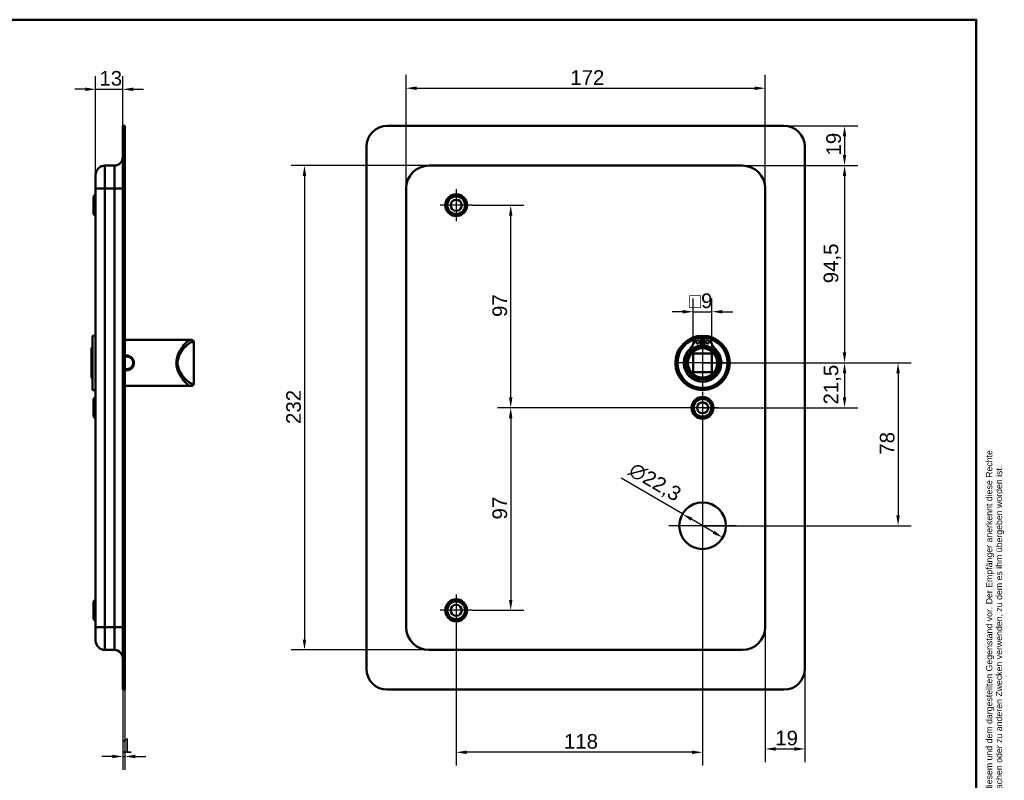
# Model space of a CAD drawing. Header units: millimetres. Extents: x 20 to 833, y 20 to 574.
# Tile 9 of 9: x 362 to 833, y 210 to 574. Entities that reach past the tile are written whole.
import ezdxf
from ezdxf.enums import TextEntityAlignment as Align

# ---------------------------------------------------------------- set-up
doc = ezdxf.new("R2010")
doc.units = ezdxf.units.MM
doc.header["$LTSCALE"] = 2
for name, color, linetype, lineweight in [('Bemaßungen(DIN)', 7, 'Continuous', 25), ('Mittelpunktmarkierung(DIN)', 7, 'Continuous', 25), ('Sichtbare Kanten(DIN)', 7, 'Continuous', 50), ('Sichtbare tangentiale Kanten(DIN)', 7, 'Continuous', 50), ('Skizziergeometrie(DIN)', 7, 'Continuous', 50), ('Skizzierlinie(DIN)', 7, 'Continuous', 25), ('Symbole(DIN)', 7, 'Continuous', 25)]:
    doc.layers.add(name, color=color, linetype=linetype, lineweight=lineweight)
doc.styles.add('Aktuell-DIN', font='arial.ttf')
doc.styles.add('STANDARD-DIN~0', font='arial.ttf')
doc.styles.add('Textstil10', font='arial.ttf')
doc.styles.add('Textstil41', font='arial.ttf', dxfattribs={"width": 0.8})
doc.styles.add('Textstil83', font='arial.ttf', dxfattribs={"width": 0.8})
doc.dimstyles.new('CAD-LAN', dxfattribs={"dimscale": 2, "dimtxt": 3.5, "dimasz": 2.5, "dimexe": 3.175, "dimexo": 0, "dimgap": 0.8, "dimtad": 1, "dimrnd": 1e-08, "dimtxsty": 'STANDARD-DIN~0', "dimcen": 0.09, "dimdle": 10, "dimclrd": 250, "dimclre": 250, "dimclrt": 250, "dimadec": 0, "dimazin": 2, "dimtfac": 1, "dimtmove": 0, "dimatfit": 3, "dimfxl": 1, "dimtolj": 1, "dimtzin": 0, "dimlwd": 25, "dimlwe": 25, "dimarcsym": 0})

# ---------------------------------------------------------------- blocks, each defined once
blk = doc.blocks.new('Ränder Standardrahmen')
at = {"layer": 'Skizziergeometrie(DIN)', "flags": 128}
blk.add_lwpolyline([(10, 10), (10, 287), (410, 287), (410, 10), (10, 10)], dxfattribs=at)
blk = doc.blocks.new('Schriftfelder Heusser')
at = {"layer": 'Skizziergeometrie(DIN)'}
for p, q in [((101, 229.92), (101, 236.92)), ((101, 236.92), (291, 236.92)), ((111, 229.92), (111, 236.92)), ((123, 229.92), (123, 236.92)), ((232, 229.92), (232, 236.92)), ((256, 229.92), (256, 236.92)), ((291, 236.92), (291, 229.92)), ((101, 191.42), (101, 229.92)), ((101, 229.92), (291, 229.92)), ((111, 229.92), (111, 221.42)), ((123, 229.92), (123, 221.42)), ((232, 229.92), (232, 221.42)), ((256, 229.92), (256, 221.42)), ((291, 229.92), (291, 191.42)), ((101, 221.42), (291, 221.42)), ((150, 221.42), (150, 204.42)), ((198.85, 221.42), (198.85, 204.42)), ((216.35, 221.42), (216.35, 204.42)), ((238.35, 221.42), (238.35, 204.42)), ((278, 221.42), (278, 191.42)), ((278, 208.67), (291, 208.67)), ((101, 204.42), (291, 204.42)), ((142, 204.42), (142, 191.42)), ((236, 204.42), (236, 191.42)), ((278, 200.17), (291, 200.17)), ((291, 191.42), (101, 191.42))]:
    blk.add_line(p, q, dxfattribs=at)
at = {"layer": 'Skizzierlinie(DIN)'}
for p, q in [((113.5, 221.42), (113.5, 204.42)), ((118, 221.42), (118, 204.42)), ((162.35, 221.42), (162.35, 204.42)), ((166.85, 221.42), (166.85, 204.42)), ((113.5, 217.17), (150, 217.17)), ((162.35, 217.17), (278, 217.17)), ((113.5, 212.92), (150, 212.92)), ((162.35, 212.92), (278, 212.92)), ((113.5, 208.67), (150, 208.67)), ((162.35, 208.67), (278, 208.67))]:
    blk.add_line(p, q, dxfattribs=at)
for centre in [(115.75, 219.25), (164.6, 219.25), (115.75, 215.04), (164.6, 215.04), (115.75, 210.79), (164.6, 210.79), (115.75, 206.54), (164.6, 206.54)]:
    blk.add_circle(centre, 1.75, dxfattribs=at)
at = {"layer": 'Symbole(DIN)', "color": 7, "insert": (293.33, 191.7), "char_height": 1.5, "width": 182.3003, "attachment_point": 1, "rotation": 90, "line_spacing_factor": 0.944221, "style": 'Aktuell-DIN'}
blk.add_mtext('\\fArial|b0|i0;\\H1.5000;Die Schlossfabrik Heusser AG ist Eigentümerin dieses Dokumentes und behält sich alle Rechte an diesem und dem dargestellten Gegenstand vor. Der Empfänger anerkennt diese Rechte\\Pund wird das Dokument nicht ohne schriftliche Ermächtigung der Eigentümerin Dritten zugänglich machen oder zu anderen Zwecken verwenden, zu dem es ihm übergeben worden ist.\\P ', dxfattribs=at)
at = {"layer": 'Symbole(DIN)', "color": 179, "true_color": 0x262659, "style": 'Aktuell-DIN'}
for s, insert, char_height, attachment_point in [('Pos.', (106, 227), 2.489, 2), ('Menge', (117, 227), 2.489, 2), ('Benennung', (125.81, 225.38), 2.489, 4), ('B-Nummer', (234.74, 225.62), 2.489, 4), ('Material', (265.02, 225.62), 2.489, 5), ('\\fArial|b0|i0;a', (115.81, 219.53), 2, 5), ('\\fArial|b0|i0;e', (164.54, 219.53), 2, 5), ('\\fArial|b0|i0;Gezeichnet', (200.05, 219.23), 2, 4), ('\\fArial|b0|i0;b', (115.75, 215), 2, 5), ('\\fArial|b0|i0;f', (164.55, 215.06), 2, 5), ('\\fArial|b0|i0;Freigegeben', (199.92, 216), 2, 1), ('\\fArial|b0|i0;c', (115.75, 211.01), 2, 5), ('\\fArial|b0|i0;g', (164.63, 211.05), 2, 5), ('\\fArial|b0|i0;Projekt', (200, 211.98), 2, 1), ('\\fArial|b0|i0;d', (115.76, 206.55), 2, 5), ('\\fArial|b0|i0;h', (164.55, 206.57), 2, 5), ('\\fArial|b0|i0;CAD-Nr.', (200, 207.5), 2, 1), ('\\fArial|b0|i0;\\H2.0000;Massstab', (284.39, 206.37), 2, 5), ('\\fArial|b0|i0;\\H2.0000;Baugruppe', (143.1, 203.73), 2, 1), ('\\fArial|b0|i0;Zeichnungs-Nr.', (237, 203.5), 2, 1), ('\\fArial|b0|i0;\\H2.5000;4853 Murgenthal', (113.33, 192.46), 2.5, 7)]:
    blk.add_mtext(s, dxfattribs=dict(at, insert=insert, char_height=char_height, attachment_point=attachment_point))
at = {"layer": 'Symbole(DIN)', "color": 179, "true_color": 0x262659, "attachment_point": 5, "style": 'Aktuell-DIN'}
for s, insert, char_height, width in [('Änd.', (107.21, 213), 2.489, 12.3494), ('Änd.', (156.12, 212.76), 2.489, 12.3494), ('\\fArial|b0|i0;Änderung', (284.51, 202.33), 2, 12.1143)]:
    blk.add_mtext(s, dxfattribs=dict(at, insert=insert, char_height=char_height, width=width))
at = {"layer": 'Symbole(DIN)', "color": 7, "insert": (143.1, 196.62), "char_height": 4.5, "width": 90.18, "attachment_point": 4, "style": 'Aktuell-DIN'}
blk.add_mtext('\\fArial|b0|i0;\\W0.90;\\H4.5000;Heusser-Muschel Serie 6  EN179', dxfattribs=at)
at = {"layer": 'Symbole(DIN)', "color": 179, "true_color": 0x262659, "style": 'Textstil10'}
blk.add_attdef('ERSTELLUNGSDATUM_001', (217.26, 218.29), '', height=2, dxfattribs=at)
at = {"layer": 'Symbole(DIN)', "color": 179, "true_color": 0x262659}
for tag, height, style, p in [('AUTOR', 2.49, 'Aktuell-DIN', (240.03, 219.26)), ('KONTROLLDATUM', 2, 'Textstil10', (217.42, 215.04)), ('KONTROLLIERT_VON', 2, 'Textstil10', (239.98, 215.05))]:
    blk.add_attdef(tag, text='', height=height, dxfattribs=dict(at, style=style)).set_placement(p, align=Align.MIDDLE_LEFT)
at = {"layer": 'Symbole(DIN)', "color": 7, "style": 'Textstil83', "width": 0.8}
blk.add_attdef('Anfänglicher_Ansichtsmaßstab_001', (281.57, 213.34), '', height=2.3, dxfattribs=at)
at = {"layer": 'Symbole(DIN)', "color": 179, "true_color": 0x262659, "style": 'Textstil10'}
blk.add_attdef('PROJEKT', text='', height=2, dxfattribs=at).set_placement((217.77, 209.72), align=Align.BOTTOM_LEFT)
at = {"layer": 'Symbole(DIN)', "color": 7, "style": 'Textstil41', "width": 0.8}
blk.add_attdef('STATUS', text='', height=5, dxfattribs=at).set_placement((284.53, 195.86), align=Align.MIDDLE_CENTER)
blk = doc.blocks.new('*D8')
at = {"layer": 'Bemaßungen(DIN)', "color": 250, "linetype": 'Continuous', "lineweight": 25, "true_color": 0x3f3f3f, "transparency": 16777216}
for p, q in [((707.89, 504.14), (763.24, 504.14)), ((756.89, 499.14), (756.89, 414.64)), ((688.89, 409.64), (763.24, 409.64))]:
    blk.add_line(p, q, dxfattribs=at)
at = {"layer": 'Bemaßungen(DIN)', "color": 250, "linetype": 'Continuous', "true_color": 0x3f3f3f, "transparency": 16777216}
for points in [[(756.06, 499.14), (757.72, 499.14), (756.89, 504.14)], [(756.06, 414.64), (757.72, 414.64), (756.89, 409.64)]]:
    blk.add_solid(points, dxfattribs=at)
at = {"layer": 'Defpoints', "color": 0, "linetype": 'Continuous', "transparency": 16777216}
for p in [(707.89, 504.14), (688.89, 409.64), (756.89, 409.64)]:
    blk.add_point(p, dxfattribs=at)
at = {"layer": 'Bemaßungen(DIN)', "color": 250, "linetype": 'Continuous', "lineweight": 25, "true_color": 0x3f3f3f, "transparency": 16777216, "insert": (746.88, 447.77), "char_height": 7, "attachment_point": 1, "rotation": 90, "style": 'STANDARD-DIN~0'}
blk.add_mtext('\\A1;94,5', dxfattribs=at)
blk = doc.blocks.new('*D9')
at = {"layer": 'Bemaßungen(DIN)', "color": 250, "linetype": 'Continuous', "lineweight": 25, "true_color": 0x3f3f3f, "transparency": 16777216}
for p, q in [((688.89, 409.64), (763.24, 409.64)), ((756.89, 404.64), (756.89, 393.14)), ((688.89, 388.14), (763.24, 388.14))]:
    blk.add_line(p, q, dxfattribs=at)
at = {"layer": 'Bemaßungen(DIN)', "color": 250, "linetype": 'Continuous', "true_color": 0x3f3f3f, "transparency": 16777216}
for points in [[(756.06, 404.64), (757.72, 404.64), (756.89, 409.64)], [(756.06, 393.14), (757.72, 393.14), (756.89, 388.14)]]:
    blk.add_solid(points, dxfattribs=at)
at = {"layer": 'Defpoints', "color": 0, "linetype": 'Continuous', "transparency": 16777216}
for p in [(688.89, 409.64), (688.89, 388.14), (756.89, 388.14)]:
    blk.add_point(p, dxfattribs=at)
at = {"layer": 'Bemaßungen(DIN)', "color": 250, "linetype": 'Continuous', "lineweight": 25, "true_color": 0x3f3f3f, "transparency": 16777216, "insert": (746.88, 389.71), "char_height": 7, "attachment_point": 1, "rotation": 90, "style": 'STANDARD-DIN~0'}
blk.add_mtext('\\A1;21,5', dxfattribs=at)
blk = doc.blocks.new('*D10')
at = {"layer": 'Bemaßungen(DIN)', "color": 250, "linetype": 'Continuous', "lineweight": 25, "true_color": 0x3f3f3f, "transparency": 16777216}
for p, q in [((688.89, 409.64), (788.87, 409.64)), ((782.52, 404.64), (782.52, 336.64)), ((688.89, 331.64), (788.87, 331.64))]:
    blk.add_line(p, q, dxfattribs=at)
at = {"layer": 'Bemaßungen(DIN)', "color": 250, "linetype": 'Continuous', "true_color": 0x3f3f3f, "transparency": 16777216}
for points in [[(781.69, 404.64), (783.36, 404.64), (782.52, 409.64)], [(781.69, 336.64), (783.36, 336.64), (782.52, 331.64)]]:
    blk.add_solid(points, dxfattribs=at)
at = {"layer": 'Defpoints', "color": 0, "linetype": 'Continuous', "transparency": 16777216}
for p in [(688.89, 409.64), (688.89, 331.64), (782.52, 331.64)]:
    blk.add_point(p, dxfattribs=at)
at = {"layer": 'Bemaßungen(DIN)', "color": 250, "linetype": 'Continuous', "lineweight": 25, "true_color": 0x3f3f3f, "transparency": 16777216, "insert": (773.78, 365.65), "char_height": 7, "attachment_point": 1, "rotation": 90, "style": 'STANDARD-DIN~0'}
blk.add_mtext('\\A1;78', dxfattribs=at)
blk = doc.blocks.new('*D11')
at = {"layer": 'Bemaßungen(DIN)', "color": 250, "linetype": 'Continuous', "lineweight": 25, "true_color": 0x3f3f3f, "transparency": 16777216}
for p, q in [((727.89, 523.14), (763.24, 523.14)), ((756.89, 518.14), (756.89, 509.14)), ((707.89, 504.14), (763.24, 504.14))]:
    blk.add_line(p, q, dxfattribs=at)
at = {"layer": 'Bemaßungen(DIN)', "color": 250, "linetype": 'Continuous', "true_color": 0x3f3f3f, "transparency": 16777216}
for points in [[(756.06, 518.14), (757.72, 518.14), (756.89, 523.14)], [(756.06, 509.14), (757.72, 509.14), (756.89, 504.14)]]:
    blk.add_solid(points, dxfattribs=at)
at = {"layer": 'Defpoints', "color": 0, "linetype": 'Continuous', "transparency": 16777216}
for p in [(727.89, 523.14), (707.89, 504.14), (756.89, 504.14)]:
    blk.add_point(p, dxfattribs=at)
at = {"layer": 'Bemaßungen(DIN)', "color": 250, "linetype": 'Continuous', "lineweight": 25, "true_color": 0x3f3f3f, "transparency": 16777216, "insert": (748.14, 508.95), "char_height": 7, "attachment_point": 1, "rotation": 90, "style": 'STANDARD-DIN~0'}
blk.add_mtext('\\A1;19', dxfattribs=at)
blk = doc.blocks.new('*D12')
at = {"layer": 'Bemaßungen(DIN)', "color": 250, "linetype": 'Continuous', "lineweight": 25, "true_color": 0x3f3f3f, "transparency": 16777216}
for p, q in [((546.89, 493.14), (546.89, 547.53)), ((718.89, 493.14), (718.89, 547.53)), ((551.89, 541.18), (713.89, 541.18))]:
    blk.add_line(p, q, dxfattribs=at)
at = {"layer": 'Bemaßungen(DIN)', "color": 250, "linetype": 'Continuous', "true_color": 0x3f3f3f, "transparency": 16777216}
for points in [[(551.89, 542.01), (551.89, 540.34), (546.89, 541.18)], [(713.89, 542.01), (713.89, 540.34), (718.89, 541.18)]]:
    blk.add_solid(points, dxfattribs=at)
at = {"layer": 'Defpoints', "color": 0, "linetype": 'Continuous', "transparency": 16777216}
for p in [(718.89, 541.18), (546.89, 493.14), (718.89, 493.14)]:
    blk.add_point(p, dxfattribs=at)
at = {"layer": 'Bemaßungen(DIN)', "color": 250, "linetype": 'Continuous', "lineweight": 25, "true_color": 0x3f3f3f, "transparency": 16777216, "insert": (625.52, 549.8), "char_height": 7, "attachment_point": 1, "style": 'STANDARD-DIN~0'}
blk.add_mtext('\\A1;172', dxfattribs=at)
blk = doc.blocks.new('*D13')
at = {"layer": 'Bemaßungen(DIN)', "color": 250, "linetype": 'Continuous', "lineweight": 25, "true_color": 0x3f3f3f, "transparency": 16777216}
for p, q in [((557.89, 504.14), (491.87, 504.14)), ((498.22, 499.14), (498.22, 277.14)), ((557.89, 272.14), (491.87, 272.14))]:
    blk.add_line(p, q, dxfattribs=at)
at = {"layer": 'Bemaßungen(DIN)', "color": 250, "linetype": 'Continuous', "true_color": 0x3f3f3f, "transparency": 16777216}
for points in [[(497.38, 499.14), (499.05, 499.14), (498.22, 504.14)], [(497.38, 277.14), (499.05, 277.14), (498.22, 272.14)]]:
    blk.add_solid(points, dxfattribs=at)
at = {"layer": 'Defpoints', "color": 0, "linetype": 'Continuous', "transparency": 16777216}
for p in [(557.89, 504.14), (498.22, 272.14), (557.89, 272.14)]:
    blk.add_point(p, dxfattribs=at)
at = {"layer": 'Bemaßungen(DIN)', "color": 250, "linetype": 'Continuous', "lineweight": 25, "true_color": 0x3f3f3f, "transparency": 16777216, "insert": (489.47, 380.38), "char_height": 7, "attachment_point": 1, "rotation": 90, "style": 'STANDARD-DIN~0'}
blk.add_mtext('\\A1;232', dxfattribs=at)
blk = doc.blocks.new('*D14')
at = {"layer": 'Bemaßungen(DIN)', "color": 250, "linetype": 'Continuous', "lineweight": 25, "true_color": 0x3f3f3f, "transparency": 16777216}
for p, q in [((684.39, 414.14), (684.39, 440.49)), ((693.39, 414.14), (693.39, 440.49)), ((679.39, 434.14), (674.39, 434.14)), ((684.39, 434.14), (693.39, 434.14)), ((698.39, 434.14), (703.39, 434.14))]:
    blk.add_line(p, q, dxfattribs=at)
at = {"layer": 'Bemaßungen(DIN)', "color": 250, "linetype": 'Continuous', "true_color": 0x3f3f3f, "transparency": 16777216}
for points in [[(679.39, 434.97), (679.39, 433.31), (684.39, 434.14)], [(698.39, 434.97), (698.39, 433.31), (693.39, 434.14)]]:
    blk.add_solid(points, dxfattribs=at)
at = {"layer": 'Defpoints', "color": 0, "linetype": 'Continuous', "transparency": 16777216}
for p in [(693.39, 434.14), (684.39, 414.14), (693.39, 414.14)]:
    blk.add_point(p, dxfattribs=at)
at = {"layer": 'Bemaßungen(DIN)', "color": 250, "linetype": 'Continuous', "lineweight": 25, "true_color": 0x3f3f3f, "transparency": 16777216, "insert": (682.52, 442.89), "char_height": 7, "attachment_point": 1, "style": 'STANDARD-DIN~0'}
blk.add_mtext('\\A1;\\fAIGDT|b0|i0;\\H7.0000;o\\fArial|b0|i0;\\H7.0000;9', dxfattribs=at)
blk = doc.blocks.new('*D15')
at = {"layer": 'Bemaßungen(DIN)', "color": 250, "linetype": 'Continuous', "lineweight": 25, "true_color": 0x3f3f3f, "transparency": 16777216}
for p, q in [((578.54, 485.14), (603.35, 485.14)), ((597, 393.14), (597, 480.14)), ((688.89, 388.14), (590.65, 388.14))]:
    blk.add_line(p, q, dxfattribs=at)
at = {"layer": 'Bemaßungen(DIN)', "color": 250, "linetype": 'Continuous', "true_color": 0x3f3f3f, "transparency": 16777216}
for points in [[(596.17, 480.14), (597.83, 480.14), (597, 485.14)], [(596.17, 393.14), (597.83, 393.14), (597, 388.14)]]:
    blk.add_solid(points, dxfattribs=at)
at = {"layer": 'Defpoints', "color": 0, "linetype": 'Continuous', "transparency": 16777216}
for p in [(578.54, 485.14), (597, 485.14), (688.89, 388.14)]:
    blk.add_point(p, dxfattribs=at)
at = {"layer": 'Bemaßungen(DIN)', "color": 250, "linetype": 'Continuous', "lineweight": 25, "true_color": 0x3f3f3f, "transparency": 16777216, "insert": (588.25, 431.63), "char_height": 7, "attachment_point": 1, "rotation": 90, "style": 'STANDARD-DIN~0'}
blk.add_mtext('\\A1;97', dxfattribs=at)
blk = doc.blocks.new('*D16')
at = {"layer": 'Bemaßungen(DIN)', "color": 250, "linetype": 'Continuous', "lineweight": 25, "true_color": 0x3f3f3f, "transparency": 16777216}
for p, q in [((688.89, 388.14), (590.65, 388.14)), ((597, 383.14), (597, 296.14)), ((578.54, 291.14), (603.35, 291.14))]:
    blk.add_line(p, q, dxfattribs=at)
at = {"layer": 'Bemaßungen(DIN)', "color": 250, "linetype": 'Continuous', "true_color": 0x3f3f3f, "transparency": 16777216}
for points in [[(596.17, 383.14), (597.83, 383.14), (597, 388.14)], [(596.17, 296.14), (597.83, 296.14), (597, 291.14)]]:
    blk.add_solid(points, dxfattribs=at)
at = {"layer": 'Defpoints', "color": 0, "linetype": 'Continuous', "transparency": 16777216}
for p in [(688.89, 388.14), (578.54, 291.14), (597, 291.14)]:
    blk.add_point(p, dxfattribs=at)
at = {"layer": 'Bemaßungen(DIN)', "color": 250, "linetype": 'Continuous', "lineweight": 25, "true_color": 0x3f3f3f, "transparency": 16777216, "insert": (588.25, 334.63), "char_height": 7, "attachment_point": 1, "rotation": 90, "style": 'STANDARD-DIN~0'}
blk.add_mtext('\\A1;97', dxfattribs=at)
blk = doc.blocks.new('*D17')
at = {"layer": 'Bemaßungen(DIN)', "color": 250, "linetype": 'Continuous', "lineweight": 25, "true_color": 0x3f3f3f, "transparency": 16777216}
for p, q in [((688.89, 380.49), (688.89, 216.79)), ((570.89, 283.49), (570.89, 216.79)), ((683.89, 223.14), (575.89, 223.14))]:
    blk.add_line(p, q, dxfattribs=at)
at = {"layer": 'Bemaßungen(DIN)', "color": 250, "linetype": 'Continuous', "true_color": 0x3f3f3f, "transparency": 16777216}
for points in [[(575.89, 223.97), (575.89, 222.31), (570.89, 223.14)], [(683.89, 223.97), (683.89, 222.31), (688.89, 223.14)]]:
    blk.add_solid(points, dxfattribs=at)
at = {"layer": 'Defpoints', "color": 0, "linetype": 'Continuous', "transparency": 16777216}
for p in [(688.89, 380.49), (570.89, 283.49), (570.89, 223.14)]:
    blk.add_point(p, dxfattribs=at)
at = {"layer": 'Bemaßungen(DIN)', "color": 250, "linetype": 'Continuous', "lineweight": 25, "true_color": 0x3f3f3f, "transparency": 16777216, "insert": (622.48, 231.89), "char_height": 7, "attachment_point": 1, "style": 'STANDARD-DIN~0'}
blk.add_mtext('\\A1;118', dxfattribs=at)
blk = doc.blocks.new('*D18')
at = {"layer": 'Bemaßungen(DIN)', "color": 250, "linetype": 'Continuous', "lineweight": 25, "true_color": 0x3f3f3f, "transparency": 16777216}
for p, q in [((718.89, 283.14), (718.89, 218.4)), ((737.89, 263.14), (737.89, 218.4)), ((723.89, 224.75), (732.89, 224.75))]:
    blk.add_line(p, q, dxfattribs=at)
at = {"layer": 'Bemaßungen(DIN)', "color": 250, "linetype": 'Continuous', "true_color": 0x3f3f3f, "transparency": 16777216}
for points in [[(723.89, 225.58), (723.89, 223.91), (718.89, 224.75)], [(732.89, 225.58), (732.89, 223.91), (737.89, 224.75)]]:
    blk.add_solid(points, dxfattribs=at)
at = {"layer": 'Defpoints', "color": 0, "linetype": 'Continuous', "transparency": 16777216}
for p in [(718.89, 283.14), (737.89, 263.14), (737.89, 224.75)]:
    blk.add_point(p, dxfattribs=at)
at = {"layer": 'Bemaßungen(DIN)', "color": 250, "linetype": 'Continuous', "lineweight": 25, "true_color": 0x3f3f3f, "transparency": 16777216, "insert": (723.7, 233.49), "char_height": 7, "attachment_point": 1, "style": 'STANDARD-DIN~0'}
blk.add_mtext('\\A1;19', dxfattribs=at)
blk = doc.blocks.new('*D19')
at = {"layer": 'Bemaßungen(DIN)', "color": 250, "linetype": 'Continuous', "lineweight": 25, "true_color": 0x3f3f3f, "transparency": 16777216}
for p, q in [((679.27, 337.28), (649.95, 354.49)), ((694.19, 328.53), (683.59, 334.75))]:
    blk.add_line(p, q, dxfattribs=at)
at = {"layer": 'Bemaßungen(DIN)', "color": 250, "linetype": 'Continuous', "true_color": 0x3f3f3f, "transparency": 16777216}
for points in [[(684.01, 335.47), (683.16, 334.04), (679.27, 337.28)], [(694.61, 329.25), (693.77, 327.81), (698.51, 326)]]:
    blk.add_solid(points, dxfattribs=at)
at = {"layer": 'Defpoints', "color": 0, "linetype": 'Continuous', "transparency": 16777216}
for p in [(679.27, 337.28), (698.51, 326)]:
    blk.add_point(p, dxfattribs=at)
at = {"layer": 'Bemaßungen(DIN)', "color": 250, "linetype": 'Continuous', "lineweight": 25, "true_color": 0x3f3f3f, "transparency": 16777216, "insert": (656.52, 362.52), "char_height": 7, "attachment_point": 1, "rotation": 329.59, "style": 'STANDARD-DIN~0'}
blk.add_mtext('\\A1;∅22,3', dxfattribs=at)
blk = doc.blocks.new('*D20')
at = {"layer": 'Bemaßungen(DIN)', "color": 250, "linetype": 'Continuous', "lineweight": 25, "true_color": 0x3f3f3f, "transparency": 16777216}
for p, q in [((398.18, 499.64), (398.18, 547.02)), ((411.18, 523.14), (411.18, 547.02)), ((393.18, 540.67), (388.18, 540.67)), ((398.18, 540.67), (411.18, 540.67)), ((416.18, 540.67), (421.18, 540.67))]:
    blk.add_line(p, q, dxfattribs=at)
at = {"layer": 'Bemaßungen(DIN)', "color": 250, "linetype": 'Continuous', "true_color": 0x3f3f3f, "transparency": 16777216}
for points in [[(393.18, 541.5), (393.18, 539.84), (398.18, 540.67)], [(416.18, 541.5), (416.18, 539.84), (411.18, 540.67)]]:
    blk.add_solid(points, dxfattribs=at)
at = {"layer": 'Defpoints', "color": 0, "linetype": 'Continuous', "transparency": 16777216}
for p in [(411.18, 540.67), (411.18, 523.14), (398.18, 499.64)]:
    blk.add_point(p, dxfattribs=at)
at = {"layer": 'Bemaßungen(DIN)', "color": 250, "linetype": 'Continuous', "lineweight": 25, "true_color": 0x3f3f3f, "transparency": 16777216, "insert": (399.99, 549.42), "char_height": 7, "attachment_point": 1, "style": 'STANDARD-DIN~0'}
blk.add_mtext('\\A1;13', dxfattribs=at)
blk = doc.blocks.new('*D21')
at = {"layer": 'Bemaßungen(DIN)', "color": 250, "linetype": 'Continuous', "lineweight": 25, "true_color": 0x3f3f3f, "transparency": 16777216}
for p, q in [((411.18, 253.14), (411.18, 214.79)), ((412.18, 253.14), (412.18, 214.79)), ((406.18, 221.14), (401.18, 221.14)), ((411.18, 221.14), (412.18, 221.14)), ((417.18, 221.14), (422.18, 221.14))]:
    blk.add_line(p, q, dxfattribs=at)
at = {"layer": 'Bemaßungen(DIN)', "color": 250, "linetype": 'Continuous', "true_color": 0x3f3f3f, "transparency": 16777216}
for points in [[(406.18, 221.97), (406.18, 220.31), (411.18, 221.14)], [(417.18, 221.97), (417.18, 220.31), (412.18, 221.14)]]:
    blk.add_solid(points, dxfattribs=at)
at = {"layer": 'Defpoints', "color": 0, "linetype": 'Continuous', "transparency": 16777216}
for p in [(411.18, 253.14), (412.18, 253.14), (412.18, 221.14)]:
    blk.add_point(p, dxfattribs=at)
at = {"layer": 'Bemaßungen(DIN)', "color": 250, "linetype": 'Continuous', "lineweight": 25, "true_color": 0x3f3f3f, "transparency": 16777216, "insert": (410.39, 229.77), "char_height": 7, "attachment_point": 1, "style": 'STANDARD-DIN~0'}
blk.add_mtext('\\A1;1', dxfattribs=at)

msp = doc.modelspace()

# ---------------------------------------------------------------- linework, layer by layer
at = {"layer": 'Mittelpunktmarkierung(DIN)', "linetype": 'Continuous'}
for p, q in [((570.8891, 492.791), (570.8891, 477.491)), ((578.5391, 485.141), (563.2391, 485.141)), ((688.8891, 421.641), (688.8891, 397.641)), ((700.8891, 409.641), (676.8891, 409.641)), ((688.8891, 395.791), (688.8891, 380.491)), ((696.5391, 388.141), (681.2391, 388.141)), ((688.8891, 347.791), (688.8891, 315.491)), ((705.0391, 331.641), (672.7391, 331.641)), ((570.8891, 298.791), (570.8891, 283.491)), ((578.5391, 291.141), (563.2391, 291.141))]:
    msp.add_line(p, q, dxfattribs=at)
at = {"layer": 'Sichtbare Kanten(DIN)'}
for p, q in [((412.1756, 523.141), (411.1756, 523.141)), ((411.1756, 513.141), (411.1756, 523.141)), ((412.1756, 523.141), (412.1756, 513.141)), ((537.8891, 523.141), (727.8891, 523.141)), ((411.1756, 513.141), (411.1756, 263.141)), ((412.1756, 513.141), (412.1756, 263.141)), ((527.8891, 263.141), (527.8891, 513.141)), ((737.8891, 513.141), (737.8891, 263.141)), ((407.1756, 504.141), (402.6756, 504.141)), ((707.8891, 504.141), (557.8891, 504.141)), ((398.1756, 493.141), (398.1756, 499.641)), ((398.1756, 493.141), (398.1756, 283.141)), ((546.8891, 493.141), (546.8891, 283.141)), ((718.8891, 283.141), (718.8891, 493.141)), ((397.1756, 489.391), (398.1756, 490.391)), ((397.1756, 480.891), (397.1756, 489.391)), ((397.1756, 480.891), (398.1756, 479.891)), ((396.6756, 422.641), (396.6756, 396.641)), ((396.6756, 422.641), (398.1756, 422.641)), ((412.1756, 420.641), (439.1756, 420.641)), ((439.1756, 420.641), (443.5059, 420.641)), ((443.5059, 420.641), (444.1756, 420.641)), ((685.2486, 421.5991), (688.2724, 421.5991)), ((688.2724, 421.5991), (688.2724, 417.8991)), ((689.5058, 417.8991), (689.5058, 421.5991)), ((689.5058, 421.5991), (692.5297, 421.5991)), ((396.1756, 416.641), (396.6756, 417.141)), ((396.1756, 402.641), (396.1756, 416.641)), ((445.1756, 399.641), (445.1756, 419.641)), ((684.3891, 405.141), (684.3891, 414.141)), ((684.3891, 414.141), (693.3891, 414.141)), ((693.3891, 414.141), (693.3891, 405.141)), ((396.1756, 402.641), (396.6756, 402.141)), ((693.3891, 405.141), (684.3891, 405.141)), ((396.6756, 396.641), (398.1756, 396.641)), ((412.1756, 398.641), (439.1756, 398.641)), ((439.1756, 398.641), (443.5059, 398.641)), ((444.1756, 398.641), (443.5059, 398.641)), ((397.1756, 392.391), (398.1756, 393.391)), ((397.1756, 383.891), (397.1756, 392.391)), ((397.1756, 383.891), (398.1756, 382.891)), ((397.1756, 295.391), (398.1756, 296.391)), ((397.1756, 286.891), (397.1756, 295.391)), ((397.1756, 286.891), (398.1756, 285.891)), ((398.1756, 276.641), (398.1756, 283.141)), ((407.1756, 272.141), (402.6756, 272.141)), ((557.8891, 272.141), (707.8891, 272.141)), ((411.1756, 253.141), (411.1756, 263.141)), ((412.1756, 263.141), (412.1756, 253.141)), ((411.1756, 253.141), (412.1756, 253.141)), ((727.8891, 253.141), (537.8891, 253.141))]:
    msp.add_line(p, q, dxfattribs=at)
for centre, radius in [((570.8891, 485.141), 5.25), ((570.8891, 485.141), 4.25), ((570.8891, 485.141), 2.65), ((688.8891, 409.641), 13), ((688.8891, 409.641), 12.5), ((686.6574, 419.7491), 0.85), ((691.1208, 419.7491), 0.85), ((688.8891, 409.641), 8), ((688.8891, 409.641), 7), ((688.8891, 388.141), 5.25), ((688.8891, 388.141), 4.25), ((688.8891, 388.141), 2.65), ((688.8891, 331.641), 11.15), ((570.8891, 291.141), 5.25), ((570.8891, 291.141), 4.25), ((570.8891, 291.141), 2.65)]:
    msp.add_circle(centre, radius, dxfattribs=at)
for centre, radius, start, end in [((537.8891, 513.141), 10, 90, 180), ((727.8891, 513.141), 10, 0, 90), ((407.1756, 508.141), 4, 270, 0), ((402.6756, 499.641), 4.5, 90, 180), ((557.8891, 493.141), 11, 90, 180), ((707.8891, 493.141), 11, 0, 90), ((444.1756, 419.641), 1, 0, 90), ((688.8891, 409.641), 12, 108.172127, 71.827873), ((676.5662, 422.3391), 8.6779, 314.140905, 355.032947), ((688.8891, 409.641), 12, 85.211021, 94.788979), ((701.212, 422.3391), 8.6779, 184.967053, 225.859095), ((688.8891, 409.641), 9.0167, 134.140905, 45.859095), ((688.8891, 410.3744), 7.55, 94.685007, 144.312896), ((688.8891, 409.641), 8.2, 63.630564, 116.369436), ((688.8891, 409.641), 9, 86.0711, 93.9289), ((688.8891, 410.3744), 7.55, 35.687104, 85.314993), ((444.1756, 399.641), 1, 270, 0), ((557.8891, 283.141), 11, 180, 270), ((707.8891, 283.141), 11, 270, 0), ((402.6756, 276.641), 4.5, 180, 270), ((407.1756, 268.141), 4, 0, 90), ((537.8891, 263.141), 10, 180, 270), ((727.8891, 263.141), 10, 270, 0)]:
    msp.add_arc(centre, radius, start, end, dxfattribs=at)
for points, knots in [([(413.1756, 406.1623), (413.68, 406.1616), (414.6963, 406.4084), (415.888, 407.397), (416.5632, 408.8321), (416.5668, 410.9954), (415.2003, 412.7621), (413.3428, 413.1979), (412.4976, 413.066), (412.1756, 412.9634)], [-2.11504332, -2.11504332, -2.11504332, -2.11504332, -1.96399314, -1.81291674, -1.66184035, -1.51076395, -1.20861116, -1.05753477, -0.95657617, -0.95657617, -0.95657617, -0.95657617]), ([(412.1757, 412.4692), (412.4946, 412.5816), (412.8345, 412.6409), (413.1748, 412.641), (413.627, 412.6411), (414.0785, 412.5367), (414.4816, 412.3418), (415.2877, 411.952), (415.8975, 411.1897), (416.0991, 410.314), (416.1999, 409.8761), (416.2004, 409.4098), (416.0996, 408.9703), (415.9988, 408.5307), (415.7983, 408.1178), (415.5203, 407.7695), (415.2423, 407.4213), (414.8878, 407.137), (414.4837, 406.9413), (414.0798, 406.7455), (413.6258, 406.641), (413.1756, 406.641)], [3.05892285, 3.05892285, 3.05892285, 3.05892285, 3.1726043, 3.1726043, 3.1726043, 3.3236807, 3.3236807, 3.3236807, 3.62583349, 3.62583349, 3.62583349, 3.77690989, 3.77690989, 3.77690989, 3.92798628, 3.92798628, 3.92798628, 4.07906268, 4.07906268, 4.07906268, 4.23011276, 4.23011276, 4.23011276, 4.23011276]), ([(412.1756, 406.325), (412.4981, 406.2193), (412.8359, 406.1627), (413.1753, 406.1623), (413.1754, 406.1623), (413.1755, 406.1623), (413.1756, 406.1623)], [-0.101637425, -0.101637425, -0.101637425, -0.101637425, 0, 0, 0, 0.000026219, 0.000026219, 0.000026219, 0.000026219]), ([(413.1756, 406.641), (413.1755, 406.641), (413.1754, 406.641), (413.1753, 406.641), (412.8351, 406.6411), (412.4969, 406.7026), (412.1777, 406.8167)], [2.115043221, 2.115043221, 2.115043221, 2.115043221, 2.115069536, 2.115069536, 2.115069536, 2.229200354, 2.229200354, 2.229200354, 2.229200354])]:
    msp.add_open_spline(points, degree=3, knots=knots, dxfattribs=at)
at = {"layer": 'Sichtbare tangentiale Kanten(DIN)'}
for p, q in [((411.1756, 513.141), (412.1756, 513.141)), ((402.6756, 504.141), (402.6756, 493.141)), ((407.1756, 493.141), (407.1756, 504.141)), ((402.6756, 493.141), (398.1756, 493.141)), ((407.1756, 493.141), (402.6756, 493.141)), ((402.6756, 283.141), (402.6756, 493.141)), ((407.1756, 493.141), (407.1756, 283.141)), ((407.1756, 493.141), (411.1756, 493.141)), ((445.1756, 419.641), (444.4706, 419.641)), ((413.1756, 406.1632), (413.1756, 406.641)), ((444.4706, 399.641), (445.1756, 399.641)), ((402.6756, 283.141), (398.1756, 283.141)), ((402.6756, 283.141), (402.6756, 272.141)), ((407.1756, 283.141), (402.6756, 283.141)), ((407.1756, 272.141), (407.1756, 283.141)), ((407.1756, 283.141), (411.1756, 283.141)), ((412.1756, 263.141), (411.1756, 263.141))]:
    msp.add_line(p, q, dxfattribs=at)
for centre, major_axis, start_param, end_param in [((443.5059, 419.641), (0, 1), 4.71238898, 6.28318531), ((443.5059, 399.641), (0, -1), 0, 1.57079633)]:
    msp.add_ellipse(centre, major_axis=major_axis, ratio=0.96475278, start_param=start_param, end_param=end_param, dxfattribs=at)
for points, knots in [([(443.5059, 420.641), (443.2912, 420.641), (442.7551, 420.4335), (441.3621, 419.3076), (439.265, 416.8436), (437.2571, 413.2416), (436.6972, 409.6505), (437.0386, 407.4135), (437.5911, 405.7815), (438.2681, 404.2745), (439.6649, 401.9553), (441.3655, 399.9744), (442.7539, 398.8481), (443.2912, 398.641), (443.5059, 398.641)], [-3.42613344, -3.42613344, -3.42613344, -3.42613344, -3.18140962, -2.9366858, -2.44723817, -1.95779053, -1.71306672, -1.4683429, -1.34598099, -1.22361908, -0.97889527, -0.48944763, -0.24472382, 0, 0, 0, 0]), ([(444.4706, 399.641), (444.2447, 399.641), (443.9625, 399.7352), (443.6382, 399.9102), (443.3139, 400.0853), (442.9482, 400.3412), (442.5557, 400.6619), (441.7706, 401.3034), (440.8748, 402.2038), (440.0161, 403.3071), (439.5867, 403.8588), (439.167, 404.4612), (438.7895, 405.1186), (438.6007, 405.4474), (438.4226, 405.7899), (438.2608, 406.1466), (438.099, 406.5033), (437.9537, 406.8742), (437.8327, 407.2571), (437.5909, 408.0228), (437.4476, 408.8362), (437.4493, 409.651), (437.4511, 410.4658), (437.5979, 411.282), (437.8375, 412.0444), (438.3167, 413.5692), (439.1613, 414.879), (440.0238, 415.9819), (440.8863, 417.0848), (441.773, 417.9808), (442.556, 418.6207), (442.9475, 418.9406), (443.3132, 419.1965), (443.6377, 419.3716), (443.9622, 419.5467), (444.2447, 419.641), (444.4706, 419.641)], [0, 0, 0, 0, 0.24472382, 0.24472382, 0.24472382, 0.48944763, 0.48944763, 0.48944763, 0.97889527, 0.97889527, 0.97889527, 1.22361908, 1.22361908, 1.22361908, 1.34598099, 1.34598099, 1.34598099, 1.4683429, 1.4683429, 1.4683429, 1.71306672, 1.71306672, 1.71306672, 1.95779053, 1.95779053, 1.95779053, 2.44723817, 2.44723817, 2.44723817, 2.9366858, 2.9366858, 2.9366858, 3.18140962, 3.18140962, 3.18140962, 3.42613344, 3.42613344, 3.42613344, 3.42613344])]:
    msp.add_open_spline(points, degree=3, knots=knots, dxfattribs=at)

# ---------------------------------------------------------------- block references
at = {"xscale": 2, "yscale": 2, "zscale": 2}
msp.add_blockref('Ränder Standardrahmen', (0, 0), dxfattribs=at)
msp.add_blockref('Schriftfelder Heusser', (238, -362.8333), dxfattribs=at).add_auto_attribs({'ERSTELLUNGSDATUM_001': '21.12.2020', 'Anfänglicher_Ansichtsmaßstab_001': '1 : 2'})

# ---------------------------------------------------------------- dimensions: what is measured, and where the dimension line sits
at = {"layer": 'Bemaßungen(DIN)', "color": 250, "linetype": 'Continuous', "lineweight": 25, "true_color": 0x3f3f3f}
for base, p1, p2, angle, override, picture, middle in [((411.1756, 540.6692), (398.1756, 499.641), (411.1756, 523.141), 180, {"dimgap": 0.8, "dimdec": 2, "dimtol": 0, "dimlim": 0, "dimtp": 0, "dimtm": 0, "dimtdec": 2, "dimtofl": 1, "dimatfit": 1}, '*D20', (404.6756, 540.6692)), ((718.8891, 541.1763), (546.8891, 493.141), (718.8891, 493.141), 180, {"dimgap": 0.8, "dimdec": 2, "dimtol": 0, "dimlim": 0, "dimtp": 0, "dimtm": 0, "dimtdec": 2, "dimtofl": 0, "dimatfit": 1}, '*D12', (632.8891, 541.1763)), ((756.8891, 504.141), (727.8891, 523.141), (707.8891, 504.141), 270, {"dimgap": 0.8, "dimdec": 2, "dimtol": 0, "dimlim": 0, "dimtp": 0, "dimtm": 0, "dimtdec": 2, "dimtofl": 0, "dimatfit": 1}, '*D11', (756.8891, 513.641)), ((498.218, 272.141), (557.8891, 504.141), (557.8891, 272.141), 90, {"dimgap": 0.8, "dimdec": 2, "dimtol": 0, "dimlim": 0, "dimtp": 0, "dimtm": 0, "dimtdec": 2, "dimtofl": 0, "dimatfit": 1}, '*D13', (498.218, 388.141)), ((756.8891, 409.641), (707.8891, 504.141), (688.8891, 409.641), 90, {"dimgap": 0.8, "dimdec": 2, "dimtol": 0, "dimlim": 0, "dimtp": 0, "dimtm": 0, "dimtdec": 2, "dimtofl": 0, "dimatfit": 1}, '*D8', (756.8891, 456.891)), ((596.9983, 485.141), (688.8891, 388.141), (578.5391, 485.141), 90, {"dimgap": 0.8, "dimdec": 2, "dimtol": 0, "dimlim": 0, "dimtp": 0, "dimtm": 0, "dimtdec": 2, "dimtofl": 0, "dimatfit": 1}, '*D15', (596.9983, 436.641)), ((756.8891, 388.141), (688.8891, 409.641), (688.8891, 388.141), 90, {"dimgap": 0.8, "dimdec": 2, "dimtol": 0, "dimlim": 0, "dimtp": 0, "dimtm": 0, "dimtdec": 2, "dimtofl": 0, "dimatfit": 1}, '*D9', (756.8891, 398.891)), ((782.5236, 331.641), (688.8891, 409.641), (688.8891, 331.641), 90, {"dimgap": 0.8, "dimdec": 2, "dimtol": 0, "dimlim": 0, "dimtp": 0, "dimtm": 0, "dimtdec": 2, "dimtofl": 0, "dimatfit": 1}, '*D10', (782.5236, 370.641)), ((596.9983, 291.141), (688.8891, 388.141), (578.5391, 291.141), 90, {"dimgap": 0.8, "dimdec": 2, "dimtol": 0, "dimlim": 0, "dimtp": 0, "dimtm": 0, "dimtdec": 2, "dimtofl": 0, "dimatfit": 1}, '*D16', (596.9983, 339.641)), ((570.8891, 223.141), (688.8891, 380.491), (570.8891, 283.491), 180, {"dimgap": 0.8, "dimdec": 2, "dimtol": 0, "dimlim": 0, "dimtp": 0, "dimtm": 0, "dimtdec": 2, "dimtofl": 0, "dimatfit": 1}, '*D17', (629.8891, 223.141)), ((412.1756, 221.141), (411.1756, 253.141), (412.1756, 253.141), 180, {"dimgap": 0.8, "dimdec": 2, "dimtol": 0, "dimlim": 0, "dimtp": 0, "dimtm": 0, "dimtdec": 2, "dimtofl": 1, "dimatfit": 1}, '*D21', (411.6756, 221.141))]:
    dim = msp.add_linear_dim(base=base, p1=p1, p2=p2, angle=angle, dimstyle='CAD-LAN', override=override, dxfattribs=at)
    dim.commit()
    dim.dimension.update_dxf_attribs({"geometry": picture, "text_midpoint": middle, "dimtype": 160})
dim = msp.add_linear_dim(base=(693.3891, 434.141), p1=(684.3891, 414.141), p2=(693.3891, 414.141), angle=180, text='\\fAIGDT|b0|i0;\\H7.0000;o\\fArial|b0|i0;\\H7.0000;<>', dimstyle='CAD-LAN', override={"dimgap": 0.8, "dimdec": 2, "dimtol": 0, "dimlim": 0, "dimtp": 0, "dimtm": 0, "dimtdec": 2, "dimtofl": 1, "dimatfit": 1}, dxfattribs=at)
dim.commit()
dim.dimension.update_dxf_attribs({"geometry": '*D14', "text_midpoint": (688.8891, 434.141), "dimtype": 160})
dim = msp.add_diameter_dim_2p(p1=(698.5052, 325.9971), p2=(679.2731, 337.285), dimstyle='CAD-LAN', override={"dimgap": 0.8, "dimdec": 2, "dimlfac": 1, "dimtol": 0, "dimlim": 0, "dimtp": 0, "dimtm": 0, "dimtdec": 2, "dimatfit": 2}, dxfattribs=at)
dim.commit()
dim.dimension.update_dxf_attribs({"geometry": '*D19', "text_midpoint": (662.4563, 347.1553), "dimtype": 163})
dim = msp.add_linear_dim(base=(737.8891, 224.7462), p1=(718.8891, 283.141), p2=(737.8891, 263.141), dimstyle='CAD-LAN', override={"dimgap": 0.8, "dimdec": 2, "dimtol": 0, "dimlim": 0, "dimtp": 0, "dimtm": 0, "dimtdec": 2, "dimtofl": 0, "dimatfit": 1}, dxfattribs=at)
dim.commit()
dim.dimension.update_dxf_attribs({"geometry": '*D18', "text_midpoint": (728.3891, 224.7462), "dimtype": 160})

doc.saveas('drawing.dxf')
